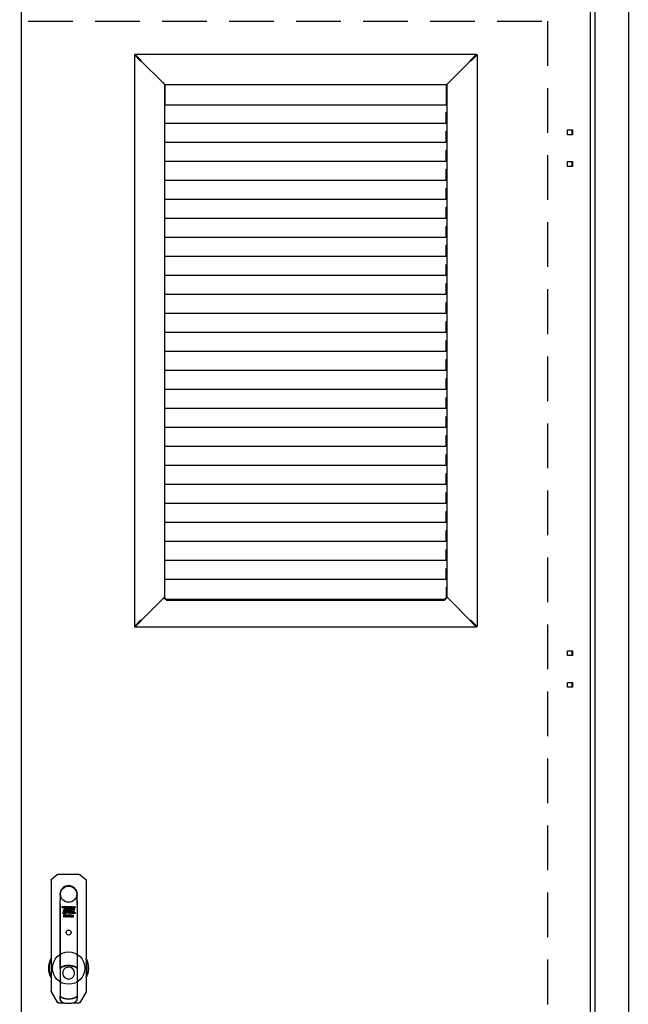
# Model space of a CAD drawing. Header units: millimetres. Extents: x 11359 to 209982, y 9392 to 44475.
# Tile 26 of 32: x 148873 to 149738, y 37665 to 39064. Entities that reach past the tile are written whole.
import ezdxf

# ---------------------------------------------------------------- set-up
doc = ezdxf.new("R2010")
doc.units = ezdxf.units.MM
doc.linetypes.add('DASHED', pattern=[19.05, 12.7, -6.35])
doc.layers.add('niedrukowalna', color=6, linetype='Continuous', plot=False)
doc.layers.add('Rzeczywiste światło', color=1, linetype='Continuous')
doc.layers.add('stolarka', color=7, linetype='Continuous')

# ---------------------------------------------------------------- blocks, each defined once
blk = doc.blocks.new('Zamek_RS_901_A')
at = {"layer": 'stolarka', "color": 0, "linetype": 'ByBlock', "lineweight": -2}
for p, q in [((15.1, 28.1), (-15.1, 28.1)), ((-25, 19.5), (-25, -137.9)), ((-16.4, 27.6), (-24.3, 21.1)), ((16.4, 27.6), (24.3, 21.1)), ((25, 19.5), (25, -137.9)), ((-12.1, 2), (-12.1, 1.4)), ((12.2, 0), (12.1, 2)), ((-12.2, -1.4), (-12.2, -9)), ((-12.2, -104.5), (-12.2, -9)), ((-12.2, -9), (-12.2, -9)), ((-12.2, -15), (-12.2, -9)), ((12.2, 0), (12.2, -1.4)), ((12.2, -9), (12.2, -1.4)), ((12.2, -9), (12.2, -104.5)), ((12.2, -15), (12.2, -9)), ((-12.2, -15), (-12.2, -104.5)), ((-9.7, -18.4), (-7.7, -17.1)), ((-8.1, -19.6), (-9.7, -18.4)), ((-8.4, -27.5), (-5.2, -19.1)), ((-5, -27.5), (-8.4, -27.5)), ((-7.7, -17.1), (-7.8, -17.6)), ((-7.8, -17.6), (-6, -17.6)), ((-5.2, -19.1), (-6.9, -19.1)), ((-3.2, -17.6), (-6.4, -26)), ((-6.4, -26), (-4.7, -26)), ((-5.2, -17.6), (-3.2, -17.6)), ((-4.7, -26), (-5, -27.5)), ((-4.4, -27.5), (-2.7, -17.6)), ((-3, -27.5), (-4.4, -27.5)), ((-2.8, -26), (-3, -27.5)), ((-2, -26), (-2.8, -26)), ((-2.7, -17.6), (-1, -17.6)), ((-2.5, -24.5), (-1.6, -19.1)), ((-2.2, -24.5), (-2.5, -24.5)), ((-1.1, -19.5), (-1.9, -24.2)), ((-1.6, -19.1), (-1.4, -19.1)), ((0.4, -19.3), (-0.6, -24.8)), ((-0.2, -25.9), (1.2, -17.6)), ((2.6, -17.6), (1.2, -25.6)), ((1.2, -17.6), (2.6, -17.6)), ((2.8, -27.5), (1.2, -27.5)), ((1.5, -26), (1.7, -26)), ((1.7, -26), (3.2, -17.6)), ((4.6, -17.6), (2.8, -27.5)), ((3.2, -17.6), (4.6, -17.6)), ((3.8, -25.5), (4.9, -19)), ((5.5, -23.9), (5.2, -25.6)), ((7.4, -23.9), (5.5, -23.9)), ((5.7, -22.5), (6.3, -19.4)), ((6.3, -22.5), (5.7, -22.5)), ((5.7, -25.7), (5.9, -24.5)), ((5.9, -24.5), (7.3, -24.5)), ((8.9, -27.5), (6.2, -27.5)), ((6.8, -19.5), (6.3, -22.5)), ((7.3, -24.5), (7, -26.1)), ((8.2, -19.5), (7.4, -23.9)), ((8.1, -26), (9.7, -26)), ((8.6, -18.4), (8.5, -18.2)), ((8.6, -18), (8.8, -17.8)), ((8.6, -18), (8.7, -17.8)), ((8.8, -18.6), (8.6, -18.4)), ((8.8, -17.8), (8.9, -17.7)), ((8.9, -18.7), (8.8, -18.6)), ((8.9, -17.7), (9.1, -17.6)), ((8.9, -17.7), (9.1, -17.7)), ((8.9, -18.5), (8.9, -17.9)), ((8.9, -17.9), (9.1, -17.9)), ((9, -18.5), (8.9, -18.5)), ((9.7, -26), (8.9, -27.5)), ((9, -17.9), (9.1, -17.9)), ((9, -18.2), (9, -17.9)), ((9.1, -18.2), (9, -18.2)), ((9.1, -18.2), (9, -18.2)), ((9, -18.2), (9, -18.5)), ((9.1, -17.6), (9.3, -17.7)), ((9.1, -17.7), (9.3, -17.7)), ((9.3, -18.5), (9.1, -18.2)), ((9.3, -18.7), (9.1, -18.7)), ((9.2, -18.2), (9.4, -18.5)), ((9.3, -17.7), (9.5, -17.8)), ((9.5, -18.5), (9.3, -18.7)), ((9.4, -18.5), (9.3, -18.5)), ((9.5, -18.6), (9.3, -18.7)), ((9.6, -18), (9.7, -18.2)), ((9.6, -18), (9.6, -18.2)), ((9.6, -18.2), (9.6, -18.4)), ((9.7, -18.2), (9.6, -18.4)), ((12.2, -15), (12.2, -104.5)), ((-7.3, -29.4), (-7.3, -32)), ((-7.3, -32), (-6.7, -32)), ((-6.7, -29.1), (-7, -29.1)), ((-6.7, -30.3), (-6.7, -29.1)), ((-5.6, -29.1), (-6.7, -30.3)), ((-6.7, -32), (-6.7, -31.2)), ((-6.2, -31), (-5.5, -32)), ((-6, -30.3), (-4.8, -29.1)), ((-4.7, -32), (-6, -30.3)), ((-4.8, -29.1), (-5.6, -29.1)), ((-5.5, -32), (-4.7, -32)), ((-4.2, -32), (-3.9, -32)), ((-2.8, -29.7), (-2.8, -32)), ((-2.3, -29.7), (-2.8, -29.7)), ((-2.8, -32), (-2.3, -32)), ((-2.3, -29.9), (-2.3, -29.7)), ((-2.3, -32), (-2.3, -30.7)), ((-1.6, -30.4), (-1.6, -29.7)), ((-0.7, -32), (-0.4, -32)), ((0.6, -29.7), (0.6, -32)), ((1.3, -29.7), (0.6, -29.7)), ((0.6, -32), (1.3, -32)), ((1.3, -29.9), (1.3, -29.7)), ((1.3, -32), (1.3, -30.6)), ((2.1, -30.6), (2.1, -31.7)), ((2.4, -32), (2.7, -32)), ((2.7, -32), (2.7, -30.7)), ((4.3, -30.6), (3.4, -30.6)), ((3.4, -31), (4.3, -31)), ((3.7, -32), (4, -32)), ((4.3, -31), (4.9, -31)), ((4.3, -31), (4.3, -31)), ((4.9, -31.2), (4.5, -31.2)), ((5.1, -30.5), (5.4, -30.5)), ((5.7, -32), (5.9, -32)), ((6.5, -31.8), (6.5, -32)), ((6.5, -32), (7.1, -32)), ((7.1, -32), (7.1, -30.5)), ((-12.2, -105.5), (-12.2, -104.6)), ((-12.2, -105.5), (-12.2, -145)), ((-5.1, -102.4), (-5.1, -102)), ((5.1, -102), (5.1, -102.4)), ((12.2, -104.6), (12.2, -105.5)), ((12.2, -105.5), (12.2, -145)), ((-24.7, -138.9), (-16.4, -153.4)), ((24.7, -138.9), (16.4, -153.4)), ((-12.2, -145.9), (-12.2, -145)), ((-12.2, -148.8), (-12.2, -146)), ((-12.2, -146), (-12.2, -148.8)), ((-12.2, -148.8), (-12.2, -148.8)), ((12.2, -145), (12.2, -145.9)), ((12.2, -146), (12.2, -148.8)), ((12.2, -146), (12.2, -148.8)), ((12.2, -148.8), (12.2, -148.8)), ((-14.6, -154.4), (-5.5, -154.4)), ((5.5, -154.4), (14.6, -154.4))]:
    blk.add_line(p, q, dxfattribs=at)
for centre, radius, start, end in [((-23, 19.5), 2, 151.1952, 159.4982), ((0, 0), 12.2, 9.5149, 170.485), ((37, 1.7), 25, 179.3063, 180.6673), ((0, -105), 28.6, 150.7622, 180), ((0, -105), 27.8, 154.2179, 180.0056), ((0, -105), 28.6, 0, 29.2378), ((0, -105), 27.8, 0.0056, 25.7821), ((0, -105), 28.6, 180, 209.2378), ((0, -105), 27.8, 180.0056, 205.7821), ((-11.7, -105.5), 0.505, 121.1542, 179.6419), ((-11.9, -104.5), 0.315, 180.7198, 191.8244), ((-5.1, -123), 18.9, 107.6851, 112.1749), ((-11.7, -105.5), 0.5, 120.7984, 179.9893), ((0, -125.2), 23.4, 59.2039, 120.7961), ((0, -125.2), 23.8, 102.3383, 120.2083), ((0, -125.3), 23.5, 61.9166, 118.0834), ((-9.1, -104), 2.04, 197.5692, 211.1881), ((0, -125.2), 24, 63.0776, 116.9224), ((-10.1, -103.5), 0.862, 203.6297, 217.4171), ((0, -125.2), 23.7, 63.0389, 116.96), ((0, -112), 8.5, 102.2546, 270), ((0, -125.2), 23.8, 77.6617, 102.3383), ((0, -112), 8.5, 90, 102.2546), ((0, -112), 8.5, 282.255, 90), ((0, -125.2), 23.8, 59.7917, 77.6617), ((9.2, -104), 1.96, 328.5232, 342.7194), ((5.1, -123), 18.9, 67.8205, 72.3195), ((11.7, -105.5), 0.505, 0.3581, 58.8458), ((11.8, -105.5), 0.48, 358.6146, 60.5977), ((11.9, -104.5), 0.318, 348.2295, 359.2263), ((0, -105), 27.8, 334.2179, 0.0056), ((0, -105), 28.6, 330.7622, 0), ((0, -112), 8.5, 270, 282.255), ((-11.7, -145), 0.505, 180.3581, 238.8458), ((-11.9, -146), 0.318, 168.2295, 179.2263), ((-5.1, -127.5), 18.9, 247.8205, 252.3195), ((-11.8, -145), 0.48, 178.6146, 240.5977), ((-7.3, -148.8), 5, 179.9912, 251.279), ((-7.2, -148.8), 5, 180.003, 251.2356), ((0, -125.2), 23.4, 239.2039, 270), ((0, -125.2), 23.8, 239.7917, 270), ((-9.2, -146.5), 1.96, 148.5232, 162.7194), ((0, -125.2), 23.5, 241.9151, 270.0015), ((0, -127.5), 27.5, 251.2405, 270), ((0, -127.5), 27.5, 251.2392, 251.2405), ((0, -125.2), 23.4, 270, 300.7961), ((0, -125.2), 23.8, 270, 300.2083), ((0, -125.2), 23.5, 269.9984, 298.0849), ((0, -127.5), 27.5, 270, 288.7595), ((7.2, -148.8), 5, 288.7645, 359.9969), ((7.3, -148.8), 5, 288.7214, 0.0085), ((0, -127.5), 27.5, 288.7595, 288.7608), ((5.1, -127.5), 18.9, 287.6851, 292.1749), ((9.1, -146.5), 2.04, 17.5692, 31.1881), ((11.7, -145), 0.505, 301.1542, 359.6419), ((11.7, -145), 0.5, 300.7984, 359.9893), ((11.9, -146), 0.315, 0.7198, 11.8244), ((-4.2, -153.9), 0.8, 241.7786, 260.8786), ((4.2, -153.9), 0.8, 279.1214, 298.2235)]:
    blk.add_arc(centre, radius, start, end, dxfattribs=at)
blk.add_ellipse((10.8, -103.9), major_axis=(0.091, 0.178), ratio=0.063366, start_param=3.159079, end_param=4.745735, dxfattribs=at)
for points, weights in [([(-16.4, 27.6), (-16, 27.9), (-15.6, 28.1), (-15.1, 28.1)], [1, 0.960874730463, 0.960874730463, 1]), ([(15.1, 28.1), (15.6, 28.1), (16, 27.9), (16.4, 27.6)], [1, 0.960874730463, 0.960874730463, 1]), ([(-25, 19.5), (-25, 20.1), (-24.7, 20.7), (-24.3, 21.1)], [1, 0.936197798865, 0.936197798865, 1]), ([(24.3, 21.1), (24.3, 21), (24.4, 21), (24.5, 20.9)], [1, 0.990678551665, 0.982718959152, 0.97612122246]), ([(24.5, 20.9), (24.8, 20.5), (25, 20), (25, 19.5)], [0.971598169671, 0.9382933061, 0.947760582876, 1]), ([(-24.7, -138.9), (-24.9, -138.6), (-25, -138.3), (-25, -137.9)], [1, 0.97743761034, 0.97743761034, 1]), ([(25, -137.9), (25, -138.3), (24.9, -138.6), (24.7, -138.9)], [1, 0.97743761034, 0.97743761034, 1]), ([(-14.6, -154.4), (-15.4, -154.4), (-16, -154.1), (-16.4, -153.4)], [1, 0.910396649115, 0.910396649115, 1]), ([(16.4, -153.4), (16, -154.1), (15.4, -154.4), (14.6, -154.4)], [1, 0.910396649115, 0.910396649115, 1])]:
    blk.add_rational_spline(points, weights, degree=3, dxfattribs=at)
for points, degree, knots in [([(-12.2, -1.4), (-12.2, -1.3), (-12.2, -1.1), (-12.2, -0.7), (-12.2, 0), (-12.1, 0.7), (-12.1, 1.1), (-12.1, 1.3), (-12.1, 1.4)], 3, [0, 0, 0, 0, 0.122126, 0.251145, 0.500202, 0.749401, 0.878253, 1, 1, 1, 1]), ([(12.2, -1.4), (12.2, -1.4), (12.2, -1.3), (12.2, -1.2), (12.2, -1.1), (12.2, -1), (12.2, -0.9), (12.2, -0.7), (12.2, -0.4), (12.2, 0), (12.1, 0.4), (12.1, 0.7), (12.1, 1), (12.1, 1.2), (12.1, 1.4), (12.1, 1.4)], 3, [0, 0, 0, 0, 0.042045, 0.083746, 0.125286, 0.166846, 0.208609, 0.250755, 0.37544, 0.500264, 0.625213, 0.749917, 0.833576, 0.916442, 1, 1, 1, 1]), ([(-6, -17.6), (-6.2, -17.6), (-6.5, -17.7), (-7, -17.9), (-7.2, -18), (-7.6, -18.4), (-7.7, -18.6), (-8, -19.1), (-8, -19.3), (-8.1, -19.6)], 3, [0, 0, 0, 0, 0.25, 0.25, 0.5, 0.5, 0.75, 0.75, 1, 1, 1, 1]), ([(-6.9, -19.1), (-6.9, -18.9), (-6.8, -18.7), (-6.6, -18.4), (-6.5, -18.2), (-6.2, -17.9), (-6, -17.8), (-5.6, -17.6), (-5.4, -17.6), (-5.2, -17.6)], 3, [0, 0, 0, 0, 0.25, 0.25, 0.5, 0.5, 0.75, 0.75, 1, 1, 1, 1]), ([(-1.9, -24.2), (-1.9, -24.3), (-2, -24.4), (-2.1, -24.5), (-2.2, -24.5)], 2, [0, 0, 0, 0.5, 0.5, 1, 1, 1]), ([(-0.6, -24.8), (-0.7, -25.1), (-0.8, -25.4), (-1.3, -25.9), (-1.7, -26), (-2, -26)], 3, [0, 0, 0, 0, 0.5, 0.5, 1, 1, 1, 1]), ([(-1.4, -19.1), (-1.2, -19.1), (-1.1, -19.2), (-1, -19.3), (-1.1, -19.5)], 2, [0, 0, 0, 0.5, 0.5, 1, 1, 1]), ([(-1, -17.6), (-0.8, -17.6), (-0.6, -17.7), (-0.2, -17.8), (-0.1, -18), (0.2, -18.3), (0.3, -18.5), (0.4, -18.9), (0.4, -19.1), (0.4, -19.3)], 3, [0, 0, 0, 0, 0.25, 0.25, 0.5, 0.5, 0.75, 0.75, 1, 1, 1, 1]), ([(1.2, -27.5), (1, -27.5), (0.8, -27.4), (0.4, -27.3), (0.2, -27.1), (0, -26.8), (-0.1, -26.6), (-0.2, -26.3), (-0.2, -26.1), (-0.2, -25.9)], 3, [0, 0, 0, 0, 0.25, 0.25, 0.5, 0.5, 0.75, 0.75, 1, 1, 1, 1]), ([(1.2, -25.6), (1.2, -25.7), (1.2, -25.8), (1.3, -25.9), (1.4, -26), (1.5, -26)], 3, [0, 0, 0, 0, 0.5, 0.5, 1, 1, 1, 1]), ([(5.4, -27.5), (5.2, -27.5), (4.9, -27.4), (4.5, -27.2), (4.3, -27.1), (4, -26.7), (3.9, -26.5), (3.7, -26), (3.7, -25.8), (3.8, -25.5)], 3, [0, 0, 0, 0, 0.25, 0.25, 0.5, 0.5, 0.75, 0.75, 1, 1, 1, 1]), ([(4.9, -19), (4.9, -18.8), (5, -18.6), (5.2, -18.3), (5.3, -18.1), (5.6, -17.9), (5.8, -17.8), (6.2, -17.6), (6.4, -17.6), (6.6, -17.6)], 3, [0, 0, 0, 0, 0.25, 0.25, 0.5, 0.5, 0.75, 0.75, 1, 1, 1, 1]), ([(5.2, -25.6), (5.1, -25.8), (5.2, -26), (5.5, -26), (5.7, -25.9), (5.7, -25.7)], 3, [0, 0, 0, 0, 0.5, 0.5, 1, 1, 1, 1]), ([(7, -26.1), (6.9, -26.5), (6.7, -26.9), (6.2, -27.3), (5.8, -27.5), (5.4, -27.5)], 3, [0, 0, 0, 0, 0.5, 0.5, 1, 1, 1, 1]), ([(6.2, -27.5), (6.6, -27.5), (7.1, -27.3), (7.7, -26.8), (8, -26.4), (8.1, -26)], 3, [0, 0, 0, 0, 0.5, 0.5, 1, 1, 1, 1]), ([(6.3, -19.4), (6.3, -19.2), (6.4, -19.2), (6.5, -19.1), (6.6, -19.1), (6.7, -19.2), (6.8, -19.2), (6.8, -19.3), (6.8, -19.5)], 2, [0, 0, 0, 0.25, 0.25, 0.5, 0.5, 0.75, 0.75, 1, 1, 1]), ([(6.6, -17.6), (6.8, -17.6), (7, -17.7), (7.5, -17.9), (7.6, -18), (8, -18.4), (8.1, -18.6), (8.2, -19.1), (8.2, -19.3), (8.2, -19.5)], 3, [0, 0, 0, 0, 0.25, 0.25, 0.5, 0.5, 0.75, 0.75, 1, 1, 1, 1]), ([(-7, -29.1), (-7.1, -29.1), (-7.2, -29.2), (-7.2, -29.2), (-7.3, -29.3), (-7.3, -29.3), (-7.3, -29.4)], 2, [0, 0, 0, 0.5, 0.5, 0.75, 0.75, 1, 1, 1]), ([(-6.7, -31.2), (-6.7, -31.1), (-6.6, -31), (-6.6, -30.9), (-6.5, -30.9), (-6.4, -30.9), (-6.3, -30.9), (-6.2, -30.9), (-6.2, -31)], 2, [0, 0, 0, 0.25, 0.25, 0.5, 0.5, 0.75, 0.75, 1, 1, 1]), ([(-4, -29.7), (-4.5, -29.7), (-4.8, -30), (-5.1, -30.3), (-5.1, -30.8)], 2, [0, 0, 0, 0.5, 0.5, 1, 1, 1]), ([(-2.9, -30.8), (-2.9, -30.3), (-3.2, -30), (-3.5, -29.7), (-4, -29.7)], 2, [0, 0, 0, 0.5, 0.5, 1, 1, 1]), ([(-2.3, -30.7), (-2.3, -30.5), (-2.1, -30.4), (-2, -30.3), (-1.9, -30.3)], 2, [0, 0, 0, 0.5, 0.5, 1, 1, 1]), ([(-0.5, -29.7), (-1, -29.7), (-1.3, -30), (-1.6, -30.3), (-1.6, -30.8)], 2, [0, 0, 0, 0.5, 0.5, 1, 1, 1]), ([(0.6, -30.8), (0.6, -30.3), (0.3, -30), (0, -29.7), (-0.5, -29.7)], 2, [0, 0, 0, 0.5, 0.5, 1, 1, 1]), ([(1.3, -30.6), (1.3, -30.4), (1.4, -30.3), (1.5, -30.2), (1.7, -30.2)], 2, [0, 0, 0, 0.5, 0.5, 1, 1, 1]), ([(1.7, -30.2), (1.9, -30.2), (2, -30.3), (2, -30.4), (2, -30.4), (2.1, -30.5), (2.1, -30.6)], 2, [0, 0, 0, 0.5, 0.5, 0.75, 0.75, 1, 1, 1]), ([(2.1, -31.7), (2.1, -31.8), (2.1, -31.9), (2.2, -32), (2.4, -32)], 2, [0, 0, 0, 0.5, 0.5, 1, 1, 1]), ([(3.9, -29.7), (3.4, -29.7), (3.1, -30), (2.8, -30.3), (2.8, -30.8)], 2, [0, 0, 0, 0.5, 0.5, 1, 1, 1]), ([(5, -30.8), (5, -30.3), (4.7, -30), (4.4, -29.7), (3.9, -29.7)], 2, [0, 0, 0, 0.5, 0.5, 1, 1, 1]), ([(4, -32), (4.4, -32), (4.6, -31.7), (4.8, -31.5), (4.9, -31.2)], 2, [0, 0, 0, 0.5, 0.5, 1, 1, 1]), ([(4.5, -31.2), (4.4, -31.2), (4.3, -31.2), (4.3, -31.3), (4.2, -31.3)], 2, [0, 0, 0, 0.5, 0.5, 1, 1, 1]), ([(5, -31.3), (5, -31.6), (5.2, -31.8), (5.4, -32), (5.7, -32)], 2, [0, 0, 0, 0.5, 0.5, 1, 1, 1]), ([(5.4, -30.5), (5.5, -30.5), (5.6, -30.5), (5.7, -30.4), (5.7, -30.3)], 2, [0, 0, 0, 0.5, 0.5, 1, 1, 1]), ([(5.9, -32), (6.1, -32), (6.2, -31.9), (6.4, -31.9), (6.5, -31.8)], 2, [0, 0, 0, 0.5, 0.5, 1, 1, 1]), ([(-11.9, -104.7), (-12, -104.7), (-12, -104.8), (-12.1, -104.8), (-12.1, -104.7), (-12.2, -104.7), (-12.2, -104.7), (-12.2, -104.6), (-12.2, -104.6)], 2, [0, 0, 0, 0.25, 0.25, 0.5, 0.5, 0.75, 0.75, 1, 1, 1]), ([(-12, -105.1), (-12, -105.1), (-12, -105.1), (-12, -105.1), (-12, -105.1), (-11.9, -105.1), (-11.9, -105), (-11.8, -105), (-11.8, -105), (-11.7, -104.9), (-11.6, -104.9), (-11.4, -104.8), (-11.2, -104.7), (-11.1, -104.6), (-11.1, -104.6)], 3, [0, 0, 0, 0, 0.06246, 0.123382, 0.183537, 0.243725, 0.304745, 0.367362, 0.432288, 0.500158, 0.623595, 0.745818, 0.870214, 1, 1, 1, 1]), ([(11.1, -104.6), (11.1, -104.6), (11.2, -104.6), (11.3, -104.7), (11.4, -104.8), (11.4, -104.8), (11.5, -104.9), (11.6, -104.9), (11.7, -105), (11.8, -105), (11.9, -105.1), (12, -105.1), (12, -105.1), (12, -105.1)], 3, [0, 0, 0, 0, 0.074769, 0.147387, 0.218408, 0.288423, 0.35805, 0.427916, 0.498642, 0.631828, 0.755739, 0.876319, 1, 1, 1, 1]), ([(12.2, -104.6), (12.2, -104.6), (12.2, -104.7), (12.2, -104.7), (12.1, -104.7), (12.1, -104.8), (12, -104.8), (12, -104.7), (11.9, -104.7)], 2, [0, 0, 0, 0.25, 0.25, 0.5, 0.5, 0.75, 0.75, 1, 1, 1]), ([(-12.2, -145.9), (-12.2, -145.9), (-12.2, -145.8), (-12.2, -145.8), (-12.1, -145.8), (-12.1, -145.7), (-12, -145.7), (-12, -145.8), (-11.9, -145.8)], 2, [0, 0, 0, 0.25, 0.25, 0.5, 0.5, 0.75, 0.75, 1, 1, 1]), ([(-11.1, -145.9), (-11.1, -145.9), (-11.2, -145.9), (-11.3, -145.8), (-11.4, -145.7), (-11.4, -145.7), (-11.5, -145.6), (-11.6, -145.6), (-11.7, -145.5), (-11.8, -145.5), (-11.9, -145.4), (-12, -145.4), (-12, -145.4), (-12, -145.4)], 3, [0, 0, 0, 0, 0.074769, 0.147387, 0.218408, 0.288423, 0.35805, 0.427916, 0.498642, 0.631828, 0.755739, 0.876319, 1, 1, 1, 1]), ([(12, -145.4), (12, -145.4), (12, -145.4), (12, -145.4), (12, -145.4), (11.9, -145.4), (11.9, -145.5), (11.8, -145.5), (11.8, -145.5), (11.7, -145.6), (11.6, -145.6), (11.4, -145.7), (11.2, -145.8), (11.1, -145.9), (11.1, -145.9)], 3, [0, 0, 0, 0, 0.06246, 0.123382, 0.183537, 0.243725, 0.304745, 0.367362, 0.432288, 0.500158, 0.623595, 0.745818, 0.870214, 1, 1, 1, 1]), ([(11.9, -145.8), (12, -145.8), (12, -145.7), (12.1, -145.7), (12.1, -145.8), (12.2, -145.8), (12.2, -145.8), (12.2, -145.9), (12.2, -145.9)], 2, [0, 0, 0, 0.25, 0.25, 0.5, 0.5, 0.75, 0.75, 1, 1, 1])]:
    blk.add_open_spline(points, degree=degree, knots=knots, dxfattribs=at)
for points, degree in [([(8.5, -18.2), (8.5, -18.1), (8.6, -18), (8.6, -18)], 3), ([(8.6, -18.2), (8.6, -18.1), (8.6, -18)], 2), ([(8.6, -18.4), (8.6, -18.3), (8.6, -18.2)], 2), ([(8.7, -18.6), (8.7, -18.5), (8.6, -18.5), (8.6, -18.4)], 3), ([(8.7, -17.8), (8.8, -17.7), (8.8, -17.7), (8.9, -17.7)], 3), ([(8.9, -18.7), (8.8, -18.7), (8.8, -18.6), (8.7, -18.6)], 3), ([(9.1, -18.7), (9, -18.7), (8.9, -18.7)], 2), ([(9.1, -18.8), (9, -18.8), (9, -18.7), (8.9, -18.7)], 3), ([(9.1, -17.9), (9.2, -17.9), (9.2, -18)], 2), ([(9.1, -17.9), (9.2, -17.9), (9.3, -17.9), (9.3, -17.9)], 3), ([(9.3, -18.1), (9.2, -18.2), (9.1, -18.2)], 2), ([(9.3, -18.7), (9.3, -18.7), (9.2, -18.8), (9.1, -18.8)], 3), ([(9.2, -18), (9.3, -18), (9.3, -18)], 2), ([(9.4, -18.2), (9.3, -18.2), (9.3, -18.2), (9.2, -18.2)], 3), ([(9.3, -17.7), (9.4, -17.7), (9.5, -17.7), (9.5, -17.8)], 3), ([(9.3, -17.9), (9.4, -17.9), (9.4, -18), (9.4, -18)], 3), ([(9.3, -18), (9.3, -18.1), (9.3, -18.1)], 2), ([(9.4, -18), (9.4, -18.1), (9.4, -18.1), (9.4, -18.2)], 3), ([(9.5, -17.8), (9.5, -17.9), (9.6, -18)], 2), ([(9.5, -17.8), (9.6, -17.8), (9.6, -17.9), (9.6, -18)], 3), ([(9.6, -18.4), (9.5, -18.5), (9.5, -18.5)], 2), ([(9.6, -18.4), (9.6, -18.5), (9.6, -18.5), (9.5, -18.6)], 3), ([(-5.1, -30.8), (-5.1, -31.4), (-4.8, -31.9), (-4.2, -32)], 3), ([(-4.5, -30.8), (-4.5, -30.6), (-4.4, -30.2), (-4, -30.2)], 3), ([(-4, -31.5), (-4.4, -31.5), (-4.5, -31.1), (-4.5, -30.8)], 3), ([(-4, -30.2), (-3.7, -30.2), (-3.5, -30.6), (-3.5, -30.8)], 3), ([(-3.5, -30.8), (-3.5, -31.1), (-3.7, -31.5), (-4, -31.5)], 3), ([(-3.9, -32), (-3.3, -31.9), (-2.9, -31.4), (-2.9, -30.8)], 3), ([(-1.7, -29.7), (-2, -29.7), (-2.3, -29.9)], 2), ([(-1.9, -30.3), (-1.7, -30.3), (-1.6, -30.4)], 2), ([(-1.6, -29.7), (-1.6, -29.7), (-1.6, -29.7), (-1.7, -29.7)], 3), ([(-1.6, -30.8), (-1.6, -31.4), (-1.3, -31.9), (-0.7, -32)], 3), ([(-1, -30.8), (-1, -30.6), (-0.9, -30.2), (-0.5, -30.2)], 3), ([(-0.5, -31.5), (-0.9, -31.5), (-1, -31.1), (-1, -30.8)], 3), ([(-0.5, -30.2), (-0.2, -30.2), (0, -30.6), (0, -30.8)], 3), ([(0, -30.8), (0, -31.1), (-0.2, -31.5), (-0.5, -31.5)], 3), ([(-0.4, -32), (0.2, -31.9), (0.6, -31.4), (0.6, -30.8)], 3), ([(1.9, -29.7), (1.5, -29.7), (1.3, -29.9)], 2), ([(2.7, -30.7), (2.7, -30), (2.3, -29.7), (1.9, -29.7)], 3), ([(2.8, -30.8), (2.8, -31.4), (3.1, -31.9), (3.7, -32)], 3), ([(3.4, -30.6), (3.5, -30.2), (3.9, -30.2)], 2), ([(3.9, -31.5), (3.5, -31.5), (3.4, -31.3), (3.4, -31)], 3), ([(3.9, -30.2), (4.2, -30.2), (4.3, -30.6)], 2), ([(4.2, -31.3), (4.1, -31.5), (3.9, -31.5)], 2), ([(4.9, -31), (5, -30.9), (5, -30.9), (5, -30.8)], 3), ([(6.5, -30.4), (6.5, -30.7), (5, -30.4), (5, -31.3)], 3), ([(7.1, -30.5), (7.1, -29.4), (5.1, -29.3), (5.1, -30.5)], 3), ([(5.6, -31.3), (5.6, -30.9), (6.4, -31), (6.5, -30.8)], 3), ([(6.4, -31.5), (6.1, -31.7), (5.6, -31.7), (5.6, -31.3)], 3), ([(5.7, -30.3), (5.9, -30), (6.5, -30.1), (6.5, -30.4)], 3), ([(6.5, -30.8), (6.5, -31), (6.5, -31.3), (6.4, -31.5)], 3)]:
    blk.add_open_spline(points, degree=degree, dxfattribs=at)
blk = doc.blocks.new('D_2500x1500_2s_p_zal_gor_dol_front_WA2-03-600-2007-31-RAL-05')
at = {"color": 7, "linetype": 'Continuous'}
for p, q in [((865, 2699.5), (865, 0.5)), ((817.5, 2652.5), (817.5, 47.5)), ((2.5, 56.5), (2.5, 2643.5)), ((810.5, 2643.5), (810.5, 56.5)), ((162.9, 2542.7), (162.9, 1730.3)), ((162.9, 2542.7), (163.8, 2542.7)), ((162.9, 2542.7), (171.4, 2534.2)), ((163.8, 2543.6), (649.2, 2543.6)), ((163.8, 2543.6), (163.8, 2542.7)), ((163.8, 2543.6), (172.3, 2535)), ((163.8, 2542.7), (172.3, 2534.2)), ((163.8, 2542.7), (172.3, 2534.2)), ((171.4, 2534.2), (172.3, 2534.2)), ((171.4, 2534.2), (172.6, 2533.9)), ((172.3, 2535), (172.3, 2534.2)), ((172.3, 2535), (172.6, 2533.9)), ((172.6, 2533.9), (203.2, 2503.3)), ((172.6, 2533.9), (203.2, 2503.3)), ((640.4, 2533.9), (609.8, 2503.3)), ((609.8, 2503.3), (640.4, 2533.9)), ((640.4, 2533.9), (640.7, 2535)), ((641.6, 2534.2), (640.4, 2533.9)), ((640.7, 2535), (649.2, 2543.6)), ((649.2, 2542.7), (640.7, 2534.2)), ((640.7, 2534.2), (649.2, 2542.7)), ((640.7, 2535), (640.7, 2534.2)), ((641.6, 2534.2), (640.7, 2534.2)), ((650.1, 2542.7), (641.6, 2534.2)), ((649.2, 2543.6), (649.2, 2542.7)), ((650.1, 2542.7), (649.2, 2542.7)), ((650.1, 2542.7), (650.1, 1730.3)), ((203.2, 2503.3), (206, 2500.5)), ((203.2, 2503.3), (206, 2500.5)), ((206, 2500.5), (206, 2456.6)), ((206, 2500.5), (607, 2500.5)), ((206.5, 2499.8), (206.5, 2500.5)), ((206.5, 2482.9), (206.5, 2499.8)), ((606.5, 2499.8), (606.5, 2500.5)), ((606.5, 2482.9), (606.5, 2499.8)), ((609.8, 2503.3), (607, 2500.5)), ((607, 2500.5), (609.8, 2503.3)), ((607, 2500.5), (607, 1772.5)), ((206.5, 2483.7), (206, 2483.7)), ((206.5, 2480.7), (206.5, 2482.9)), ((206.5, 2471), (206.5, 2480.7)), ((607, 2483.7), (606.5, 2483.7)), ((606.5, 2480.7), (606.5, 2482.9)), ((606.5, 2471), (606.5, 2480.7)), ((606.5, 2471), (206.5, 2471)), ((206, 2456.6), (206, 2454.7)), ((206, 2454.7), (206, 2445)), ((606, 2461), (607, 2461)), ((606, 2456.8), (606, 2461)), ((606, 2459.5), (607, 2459.5)), ((606, 2454.7), (606, 2456.8)), ((607, 2456.7), (606, 2456.7)), ((606, 2445), (606, 2454.7)), ((206, 2445), (206, 2429.6)), ((606, 2445), (206, 2445)), ((778.5, 2436), (785.5, 2436)), ((778.5, 2429), (778.5, 2436)), ((784.5, 2436), (784.5, 2429)), ((785.5, 2436), (785.5, 2429)), ((206, 2429.6), (206, 2427.7)), ((206, 2427.7), (206, 2418)), ((606, 2434), (607, 2434)), ((606, 2429.8), (606, 2434)), ((606, 2432.5), (607, 2432.5)), ((606, 2427.7), (606, 2429.8)), ((607, 2429.7), (606, 2429.7)), ((606, 2418), (606, 2427.7)), ((785.5, 2429), (778.5, 2429)), ((206, 2418), (206, 2402.6)), ((606, 2418), (206, 2418)), ((606, 2407), (607, 2407)), ((606, 2402.8), (606, 2407)), ((206, 2402.6), (206, 2400.7)), ((206, 2400.7), (206, 2391)), ((606, 2405.5), (607, 2405.5)), ((606, 2400.7), (606, 2402.8)), ((607, 2402.7), (606, 2402.7)), ((606, 2391), (606, 2400.7)), ((206, 2391), (206, 2375.6)), ((606, 2391), (206, 2391)), ((606, 2380), (607, 2380)), ((606, 2375.8), (606, 2380)), ((606, 2378.5), (607, 2378.5)), ((778.5, 2391), (785.5, 2391)), ((778.5, 2384), (778.5, 2391)), ((785.5, 2384), (778.5, 2384)), ((784.5, 2391), (784.5, 2384)), ((785.5, 2391), (785.5, 2384)), ((206, 2375.6), (206, 2373.7)), ((206, 2373.7), (206, 2364)), ((606, 2373.7), (606, 2375.8)), ((607, 2375.7), (606, 2375.7)), ((606, 2364), (606, 2373.7)), ((206, 2364), (206, 2348.6)), ((606, 2364), (206, 2364)), ((606, 2353), (607, 2353)), ((606, 2348.8), (606, 2353)), ((606, 2351.5), (607, 2351.5)), ((206, 2348.6), (206, 2346.7)), ((206, 2346.7), (206, 2337)), ((206, 2337), (206, 2321.6)), ((606, 2337), (206, 2337)), ((606, 2346.7), (606, 2348.8)), ((607, 2348.7), (606, 2348.7)), ((606, 2337), (606, 2346.7)), ((606, 2326), (607, 2326)), ((606, 2321.8), (606, 2326)), ((606, 2324.5), (607, 2324.5)), ((206, 2321.6), (206, 2319.7)), ((206, 2319.7), (206, 2310)), ((206, 2310), (206, 2294.6)), ((606, 2310), (206, 2310)), ((606, 2319.7), (606, 2321.8)), ((607, 2321.7), (606, 2321.7)), ((606, 2310), (606, 2319.7)), ((206, 2294.6), (206, 2292.7)), ((606, 2299), (607, 2299)), ((606, 2294.8), (606, 2299)), ((606, 2297.5), (607, 2297.5)), ((606, 2292.7), (606, 2294.8)), ((607, 2294.7), (606, 2294.7)), ((206, 2292.7), (206, 2283)), ((206, 2283), (206, 2267.6)), ((606, 2283), (206, 2283)), ((606, 2283), (606, 2292.7)), ((206, 2267.6), (206, 2265.7)), ((606, 2272), (607, 2272)), ((606, 2267.8), (606, 2272)), ((606, 2270.5), (607, 2270.5)), ((606, 2265.7), (606, 2267.8)), ((607, 2267.7), (606, 2267.7)), ((206, 2265.7), (206, 2256)), ((206, 2256), (206, 2240.6)), ((606, 2256), (206, 2256)), ((606, 2256), (606, 2265.7)), ((206, 2240.6), (206, 2238.7)), ((206, 2238.7), (206, 2229)), ((606, 2245), (607, 2245)), ((606, 2240.8), (606, 2245)), ((606, 2243.5), (607, 2243.5)), ((606, 2238.7), (606, 2240.8)), ((607, 2240.7), (606, 2240.7)), ((606, 2229), (606, 2238.7)), ((206, 2229), (206, 2213.6)), ((606, 2229), (206, 2229)), ((206, 2213.6), (206, 2211.7)), ((206, 2211.7), (206, 2202)), ((606, 2218), (607, 2218)), ((606, 2213.8), (606, 2218)), ((606, 2216.5), (607, 2216.5)), ((606, 2211.7), (606, 2213.8)), ((607, 2213.7), (606, 2213.7)), ((606, 2202), (606, 2211.7)), ((206, 2202), (206, 2186.6)), ((606, 2202), (206, 2202)), ((206, 2186.6), (206, 2184.7)), ((206, 2184.7), (206, 2175)), ((606, 2191), (607, 2191)), ((606, 2186.8), (606, 2191)), ((606, 2189.5), (607, 2189.5)), ((606, 2184.7), (606, 2186.8)), ((607, 2186.7), (606, 2186.7)), ((606, 2175), (606, 2184.7)), ((206, 2175), (206, 2159.6)), ((606, 2175), (206, 2175)), ((206, 2159.6), (206, 2157.7)), ((206, 2157.7), (206, 2148)), ((606, 2164), (607, 2164)), ((606, 2159.8), (606, 2164)), ((606, 2162.5), (607, 2162.5)), ((606, 2157.7), (606, 2159.8)), ((607, 2159.7), (606, 2159.7)), ((606, 2148), (606, 2157.7)), ((206, 2148), (206, 2132.6)), ((606, 2148), (206, 2148)), ((206, 2132.6), (206, 2130.7)), ((206, 2130.7), (206, 2121)), ((606, 2137), (607, 2137)), ((606, 2132.8), (606, 2137)), ((606, 2135.5), (607, 2135.5)), ((606, 2130.7), (606, 2132.8)), ((607, 2132.7), (606, 2132.7)), ((606, 2121), (606, 2130.7)), ((206, 2121), (206, 2105.6)), ((606, 2121), (206, 2121)), ((206, 2105.6), (206, 2103.7)), ((206, 2103.7), (206, 2094)), ((606, 2110), (607, 2110)), ((606, 2105.8), (606, 2110)), ((606, 2108.5), (607, 2108.5)), ((606, 2103.7), (606, 2105.8)), ((607, 2105.7), (606, 2105.7)), ((606, 2094), (606, 2103.7)), ((206, 2094), (206, 2078.6)), ((606, 2094), (206, 2094)), ((206, 2078.6), (206, 2076.7)), ((206, 2076.7), (206, 2067)), ((606, 2083), (607, 2083)), ((606, 2078.8), (606, 2083)), ((606, 2081.5), (607, 2081.5)), ((606, 2076.7), (606, 2078.8)), ((607, 2078.7), (606, 2078.7)), ((606, 2067), (606, 2076.7)), ((206, 2067), (206, 2051.6)), ((606, 2067), (206, 2067)), ((206, 2051.6), (206, 2049.7)), ((206, 2049.7), (206, 2040)), ((606, 2056), (607, 2056)), ((606, 2051.8), (606, 2056)), ((606, 2054.5), (607, 2054.5)), ((606, 2049.7), (606, 2051.8)), ((607, 2051.7), (606, 2051.7)), ((606, 2040), (606, 2049.7)), ((206, 2040), (206, 2024.6)), ((606, 2040), (206, 2040)), ((606, 2029), (607, 2029)), ((606, 2024.8), (606, 2029)), ((206, 2024.6), (206, 2022.7)), ((206, 2022.7), (206, 2013)), ((606, 2027.5), (607, 2027.5)), ((606, 2022.7), (606, 2024.8)), ((607, 2024.7), (606, 2024.7)), ((606, 2013), (606, 2022.7)), ((206, 2013), (206, 1997.6)), ((606, 2013), (206, 2013)), ((606, 2002), (607, 2002)), ((606, 1997.8), (606, 2002)), ((206, 1997.6), (206, 1995.7)), ((206, 1995.7), (206, 1986)), ((606, 2000.5), (607, 2000.5)), ((606, 1995.7), (606, 1997.8)), ((607, 1997.7), (606, 1997.7)), ((606, 1986), (606, 1995.7)), ((206, 1986), (206, 1970.6)), ((606, 1986), (206, 1986)), ((606, 1975), (607, 1975)), ((606, 1970.8), (606, 1975)), ((606, 1973.5), (607, 1973.5)), ((206, 1970.6), (206, 1968.7)), ((206, 1968.7), (206, 1959)), ((206, 1959), (206, 1943.6)), ((606, 1959), (206, 1959)), ((606, 1968.7), (606, 1970.8)), ((607, 1970.7), (606, 1970.7)), ((606, 1959), (606, 1968.7)), ((606, 1948), (607, 1948)), ((606, 1943.8), (606, 1948)), ((606, 1946.5), (607, 1946.5)), ((206, 1943.6), (206, 1941.7)), ((206, 1941.7), (206, 1932)), ((206, 1932), (206, 1916.6)), ((606, 1932), (206, 1932)), ((606, 1941.7), (606, 1943.8)), ((607, 1943.7), (606, 1943.7)), ((606, 1932), (606, 1941.7)), ((606, 1921), (607, 1921)), ((606, 1916.8), (606, 1921)), ((606, 1919.5), (607, 1919.5)), ((606, 1914.7), (606, 1916.8)), ((607, 1916.7), (606, 1916.7)), ((206, 1916.6), (206, 1914.7)), ((206, 1914.7), (206, 1905)), ((206, 1905), (206, 1889.6)), ((606, 1905), (206, 1905)), ((606, 1905), (606, 1914.7)), ((206, 1889.6), (206, 1887.7)), ((606, 1894), (607, 1894)), ((606, 1889.8), (606, 1894)), ((606, 1892.5), (607, 1892.5)), ((606, 1887.7), (606, 1889.8)), ((607, 1889.7), (606, 1889.7)), ((206, 1887.7), (206, 1878)), ((206, 1878), (206, 1862.6)), ((606, 1878), (206, 1878)), ((606, 1878), (606, 1887.7)), ((206, 1862.6), (206, 1860.7)), ((606, 1867), (607, 1867)), ((606, 1862.8), (606, 1867)), ((606, 1865.5), (607, 1865.5)), ((606, 1860.7), (606, 1862.8)), ((607, 1862.7), (606, 1862.7)), ((206, 1860.7), (206, 1851)), ((206, 1851), (206, 1835.6)), ((606, 1851), (206, 1851)), ((606, 1851), (606, 1860.7)), ((206, 1835.6), (206, 1833.7)), ((206, 1833.7), (206, 1824)), ((606, 1840), (607, 1840)), ((606, 1835.8), (606, 1840)), ((606, 1838.5), (607, 1838.5)), ((606, 1833.7), (606, 1835.8)), ((607, 1835.7), (606, 1835.7)), ((606, 1824), (606, 1833.7)), ((206, 1824), (206, 1808.6)), ((606, 1824), (206, 1824)), ((206, 1808.6), (206, 1806.7)), ((206, 1806.7), (206, 1797)), ((606, 1813), (607, 1813)), ((606, 1808.8), (606, 1813)), ((606, 1811.5), (607, 1811.5)), ((606, 1806.7), (606, 1808.8)), ((607, 1808.7), (606, 1808.7)), ((606, 1797), (606, 1806.7)), ((206, 1797), (206, 1781.6)), ((606, 1797), (206, 1797)), ((206, 1781.6), (206, 1781.2)), ((206, 1781.2), (206, 1780.6)), ((206, 1780.6), (206, 1771.1)), ((607, 1786), (606, 1786)), ((606, 1786), (606, 1781.2)), ((607, 1784.5), (606, 1784.5)), ((606, 1781.2), (606, 1780.6)), ((606, 1780.6), (606, 1771.1)), ((203.2, 1769.7), (172.6, 1739.1)), ((203.2, 1769.7), (172.6, 1739.1)), ((206, 1772.5), (203.2, 1769.7)), ((206, 1772.5), (203.2, 1769.7)), ((206, 1770), (206, 1771.1)), ((206, 1771.1), (209, 1768.7)), ((209, 1767.5), (206, 1770)), ((603, 1768.7), (209, 1768.7)), ((209, 1768.7), (209, 1767.5)), ((603, 1767.5), (209, 1767.5)), ((603, 1768.7), (606, 1771.1)), ((606, 1770), (603, 1767.5)), ((603, 1767.5), (603, 1768.7)), ((607, 1772.5), (606, 1772.5)), ((606, 1771.1), (606, 1770)), ((607, 1772.5), (609.8, 1769.7)), ((609.8, 1769.7), (607, 1772.5)), ((609.8, 1769.7), (640.4, 1739.1)), ((640.4, 1739.1), (609.8, 1769.7)), ((171.4, 1738.8), (162.9, 1730.3)), ((172.3, 1738.8), (163.8, 1730.3)), ((172.3, 1738.8), (163.8, 1730.3)), ((172.3, 1737.9), (163.8, 1729.4)), ((172.6, 1739.1), (171.4, 1738.8)), ((171.4, 1738.8), (172.3, 1738.8)), ((172.6, 1739.1), (172.3, 1737.9)), ((172.3, 1737.9), (172.3, 1738.8)), ((640.4, 1739.1), (641.6, 1738.8)), ((640.7, 1737.9), (640.4, 1739.1)), ((640.7, 1738.8), (649.2, 1730.3)), ((641.6, 1738.8), (640.7, 1738.8)), ((649.2, 1730.3), (640.7, 1738.8)), ((640.7, 1737.9), (640.7, 1738.8)), ((649.2, 1729.4), (640.7, 1737.9)), ((641.6, 1738.8), (650.1, 1730.3)), ((162.9, 1730.3), (163.8, 1730.3)), ((163.8, 1729.4), (163.8, 1730.3)), ((649.2, 1729.4), (163.8, 1729.4)), ((650.1, 1730.3), (649.2, 1730.3)), ((649.2, 1729.4), (649.2, 1730.3)), ((778.5, 1696), (785.5, 1696)), ((778.5, 1689), (778.5, 1696)), ((784.5, 1696), (784.5, 1689)), ((785.5, 1696), (785.5, 1689)), ((785.5, 1689), (778.5, 1689)), ((778.5, 1651), (785.5, 1651)), ((778.5, 1644), (778.5, 1651)), ((784.5, 1651), (784.5, 1644)), ((785.5, 1651), (785.5, 1644)), ((785.5, 1644), (778.5, 1644))]:
    blk.add_line(p, q, dxfattribs=at)
at = {"layer": 'niedrukowalna', "linetype": 'Continuous'}
for centre, radius in [((69.5, 1350), 11.5), ((69.5, 1295.5), 3.5), ((69.5, 1245), 23)]:
    blk.add_circle(centre, radius, dxfattribs=at)
at = {"layer": 'Rzeczywiste światło', "linetype": 'DASHED', "ltscale": 5}
for p, q in [((-750, 2590.5), (750, 2590.5)), ((750, 2590.5), (750, 90.5))]:
    blk.add_line(p, q, dxfattribs=at)
at = {"color": 0}
blk.add_blockref('Zamek_RS_901_A', (69.5, 1350), dxfattribs=at)

msp = doc.modelspace()

# ---------------------------------------------------------------- block references
msp.add_blockref('D_2500x1500_2s_p_zal_gor_dol_front_WA2-03-600-2007-31-RAL-05', (148873.3, 36471.4, 530767872))

doc.saveas('drawing.dxf')
